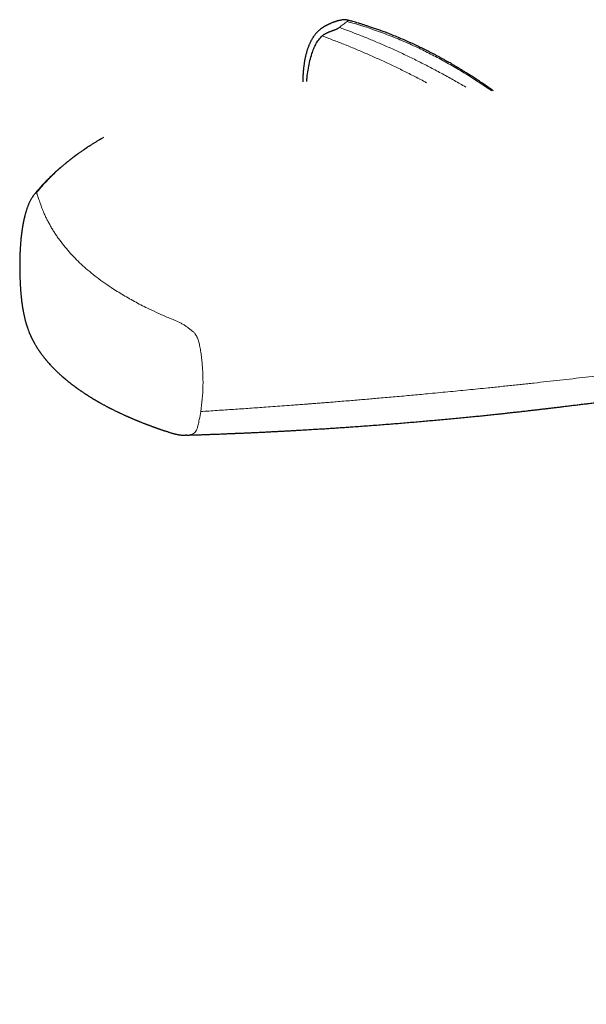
# Model space of a CAD drawing. Header units: millimetres. Extents: x 8 to 1185, y 12 to 953.
# Tile 87 of 256: x 914 to 975, y 213 to 319. Entities that reach past the tile are written whole.
import ezdxf

# ---------------------------------------------------------------- set-up
doc = ezdxf.new("R2010")
doc.units = ezdxf.units.MM

msp = doc.modelspace()

# ---------------------------------------------------------------- linework, layer by layer
at = {"color": 7, "linetype": 'Continuous', "lineweight": 30}
for p, q in [((922.79, 306.33), (922.55, 306.19)), ((931.76, 274.35), (931.61, 274.35))]:
    msp.add_line(p, q, dxfattribs=at)
for points, knots in [([(949.05, 318.94), (949.05, 318.94), (949, 318.95), (948.91, 318.97), (948.78, 318.99), (948.66, 318.99), (948.54, 318.98), (948.43, 318.96), (948.32, 318.95), (948.21, 318.92), (948.12, 318.9), (948.04, 318.88), (947.96, 318.86), (947.87, 318.84), (947.78, 318.81), (947.68, 318.77), (947.59, 318.74), (947.52, 318.72), (947.45, 318.69), (947.39, 318.67), (947.31, 318.64), (947.22, 318.6), (947.14, 318.56), (947.07, 318.53), (947.01, 318.5), (946.96, 318.48), (946.92, 318.46), (946.87, 318.43), (946.81, 318.4), (946.75, 318.37), (946.69, 318.34), (946.65, 318.32), (946.6, 318.29), (946.54, 318.26), (946.49, 318.23), (946.44, 318.2), (946.4, 318.17), (946.35, 318.14), (946.29, 318.1), (946.23, 318.06), (946.16, 318.01), (946.09, 317.96), (946.03, 317.9), (945.96, 317.85), (945.9, 317.79), (945.83, 317.73), (945.75, 317.65), (945.66, 317.56), (945.58, 317.46), (945.49, 317.35), (945.41, 317.24), (945.34, 317.14), (945.27, 317.04), (945.22, 316.95), (945.16, 316.85), (945.11, 316.76), (945.06, 316.65), (945, 316.54), (944.95, 316.43), (944.9, 316.32), (944.85, 316.2), (944.81, 316.09), (944.77, 315.98), (944.73, 315.87), (944.69, 315.76), (944.66, 315.64), (944.62, 315.53), (944.59, 315.4), (944.55, 315.26), (944.51, 315.1), (944.47, 314.94), (944.44, 314.78), (944.41, 314.62), (944.38, 314.46), (944.36, 314.31), (944.34, 314.17), (944.32, 314.01), (944.3, 313.87), (944.28, 313.72), (944.27, 313.58), (944.25, 313.41), (944.24, 313.22), (944.23, 313.03), (944.22, 312.89), (944.22, 312.78), (944.22, 312.7), (944.22, 312.64), (944.22, 312.59), (944.21, 312.53), (944.21, 312.47), (944.21, 312.39), (944.21, 312.34), (944.21, 312.32)], [0, 0, 0, 0, 0.002005, 0.016165, 0.030416, 0.043026, 0.05384, 0.065364, 0.076572, 0.086726, 0.096121, 0.10381, 0.11148, 0.119672, 0.129309, 0.140001, 0.149447, 0.156147, 0.16213, 0.168773, 0.176673, 0.186331, 0.195476, 0.203022, 0.209221, 0.213996, 0.218168, 0.223602, 0.230878, 0.238221, 0.243853, 0.248381, 0.253598, 0.260177, 0.266914, 0.272453, 0.276813, 0.281827, 0.288576, 0.296716, 0.303955, 0.31252, 0.320371, 0.328556, 0.337449, 0.347141, 0.356833, 0.372207, 0.38592, 0.400826, 0.417235, 0.430546, 0.444151, 0.457598, 0.468369, 0.482412, 0.4952, 0.509799, 0.524543, 0.538095, 0.555056, 0.568392, 0.580819, 0.594707, 0.609724, 0.623773, 0.636836, 0.650441, 0.669302, 0.688304, 0.707137, 0.72602, 0.745153, 0.763634, 0.779829, 0.795859, 0.813486, 0.831271, 0.845831, 0.861334, 0.880795, 0.902416, 0.921444, 0.941228, 0.950695, 0.958854, 0.965713, 0.971282, 0.976536, 0.983674, 0.992762, 1, 1, 1, 1]), ([(964.7, 311.33), (964.6, 311.4), (964.33, 311.59), (963.91, 311.88), (963.43, 312.21), (962.95, 312.53), (962.47, 312.84), (962.11, 313.07), (961.85, 313.23), (961.7, 313.33), (961.56, 313.42), (961.42, 313.5), (961.29, 313.58), (961.18, 313.65), (961.09, 313.7), (961.03, 313.74), (960.98, 313.77), (960.95, 313.79), (960.9, 313.82), (960.85, 313.85), (960.79, 313.88), (960.73, 313.92), (960.63, 313.98), (960.49, 314.06), (960.32, 314.16), (960.12, 314.28), (959.9, 314.41), (959.64, 314.55), (959.37, 314.7), (959.08, 314.87), (958.77, 315.03), (958.39, 315.24), (957.92, 315.48), (957.39, 315.75), (956.83, 316.02), (956.26, 316.29), (955.68, 316.56), (955.08, 316.82), (954.47, 317.08), (953.88, 317.32), (953.33, 317.54), (952.84, 317.72), (952.37, 317.89), (951.91, 318.05), (951.5, 318.19), (951.13, 318.32), (950.79, 318.42), (950.47, 318.53), (950.16, 318.62), (949.86, 318.71), (949.61, 318.78), (949.41, 318.84), (949.26, 318.88), (949.14, 318.91), (949.07, 318.93), (949.05, 318.94)], [0, 0, 0, 0, 0.020741, 0.052203, 0.083313, 0.115388, 0.146345, 0.176186, 0.185983, 0.195655, 0.2052, 0.214547, 0.222831, 0.229797, 0.235445, 0.239306, 0.242158, 0.244295, 0.246943, 0.25024, 0.254176, 0.258471, 0.262988, 0.273167, 0.284317, 0.296437, 0.311387, 0.327591, 0.345048, 0.36376, 0.383622, 0.404061, 0.437167, 0.471482, 0.507007, 0.542694, 0.579509, 0.617442, 0.656496, 0.696677, 0.728795, 0.759961, 0.789954, 0.818773, 0.846419, 0.868561, 0.889888, 0.910399, 0.930094, 0.948973, 0.966914, 0.977598, 0.987192, 0.995696, 1, 1, 1, 1]), ([(946.29, 317.24), (946.32, 317.27), (946.38, 317.32), (946.47, 317.39), (946.56, 317.44), (946.65, 317.49), (946.74, 317.54), (946.83, 317.58), (946.92, 317.62), (947.02, 317.67), (947.12, 317.71), (947.24, 317.75), (947.35, 317.8), (947.47, 317.84), (947.57, 317.88), (947.69, 317.93), (947.79, 317.97), (947.88, 318), (947.95, 318.04), (948.03, 318.1), (948.08, 318.13), (948.11, 318.16)], [0, 0, 0, 0, 0.0710922, 0.1358708, 0.1937233, 0.2441149, 0.2919272, 0.3396182, 0.3877041, 0.4359285, 0.4842404, 0.5428204, 0.5982951, 0.6506772, 0.6998972, 0.7459699, 0.8139141, 0.8411228, 0.8645935, 0.9214354, 1, 1, 1, 1]), ([(944.64, 312.35), (944.64, 312.41), (944.65, 312.61), (944.7, 313.09), (944.81, 313.78), (944.97, 314.58), (945.16, 315.28), (945.38, 315.88), (945.62, 316.38), (945.9, 316.86), (946.16, 317.11), (946.29, 317.24)], [0, 0, 0, 0, 0.029079, 0.112993, 0.272138, 0.42512, 0.572507, 0.68002, 0.78582, 0.891359, 1, 1, 1, 1]), ([(922.34, 306.07), (922.31, 306.05), (922.23, 306), (922.1, 305.93), (921.97, 305.85), (921.84, 305.76), (921.71, 305.68), (921.58, 305.6), (921.45, 305.52), (921.34, 305.44), (921.23, 305.38), (921.14, 305.32), (921.06, 305.27), (921, 305.22), (920.95, 305.19), (920.91, 305.16), (920.88, 305.14), (920.84, 305.12), (920.8, 305.09), (920.73, 305.04), (920.64, 304.98), (920.53, 304.91), (920.43, 304.83), (920.32, 304.76), (920.21, 304.68), (920.1, 304.6), (919.99, 304.52), (919.89, 304.45), (919.79, 304.38), (919.71, 304.31), (919.64, 304.26), (919.59, 304.22), (919.55, 304.2), (919.52, 304.18), (919.5, 304.16), (919.46, 304.13), (919.42, 304.1), (919.36, 304.05), (919.29, 304), (919.22, 303.94), (919.12, 303.86), (919, 303.77), (918.87, 303.67), (918.77, 303.58), (918.68, 303.51), (918.59, 303.44), (918.51, 303.37), (918.43, 303.3), (918.34, 303.23), (918.25, 303.15), (918.16, 303.07), (918.05, 302.98), (917.94, 302.88), (917.82, 302.78), (917.69, 302.66), (917.58, 302.56), (917.49, 302.47), (917.42, 302.41), (917.36, 302.35), (917.31, 302.3), (917.27, 302.26), (917.24, 302.23), (917.21, 302.21), (917.2, 302.19), (917.18, 302.18), (917.16, 302.16), (917.12, 302.13), (917.08, 302.08), (917.02, 302.03), (916.95, 301.96), (916.87, 301.87), (916.77, 301.78), (916.67, 301.68), (916.57, 301.57), (916.48, 301.47), (916.4, 301.39), (916.33, 301.31), (916.26, 301.24), (916.19, 301.16), (916.13, 301.1), (916.08, 301.05), (916.04, 301), (916.01, 300.97), (915.98, 300.94), (915.95, 300.9), (915.91, 300.85), (915.86, 300.8), (915.82, 300.75), (915.73, 300.65), (915.64, 300.55), (915.57, 300.46), (915.55, 300.43)], [0, 0, 0, 0, 0.0121368, 0.0281584, 0.0461408, 0.0616508, 0.0783815, 0.0961711, 0.112966, 0.1281463, 0.1417097, 0.1536553, 0.1639826, 0.1726922, 0.1797846, 0.1842231, 0.187838, 0.1923486, 0.1981938, 0.2053731, 0.2195141, 0.2340729, 0.2484717, 0.2627107, 0.2770096, 0.2920126, 0.3077615, 0.320396, 0.3334723, 0.3461811, 0.3567503, 0.3622669, 0.3669139, 0.3706915, 0.3739158, 0.3781466, 0.3845448, 0.3925648, 0.4022065, 0.4134094, 0.4246926, 0.4452355, 0.4636312, 0.4782411, 0.4911412, 0.5029598, 0.5141815, 0.5267627, 0.5387904, 0.5520073, 0.5666796, 0.5822546, 0.5984978, 0.6175012, 0.6375316, 0.6586395, 0.6689627, 0.6795237, 0.6896217, 0.6981237, 0.7050142, 0.7095257, 0.7129189, 0.7154309, 0.718349, 0.7218664, 0.7259829, 0.7336615, 0.7428179, 0.7534513, 0.7685814, 0.7846915, 0.8013276, 0.818492, 0.8361867, 0.8480596, 0.8601592, 0.8724851, 0.8846542, 0.8952134, 0.9040218, 0.9100681, 0.9148794, 0.9198888, 0.9268585, 0.9337129, 0.9417793, 0.9503369, 0.9587265, 0.9873199, 1, 1, 1, 1]), ([(922.55, 306.19), (922.52, 306.17), (922.45, 306.14), (922.39, 306.1), (922.35, 306.08), (922.35, 306.07)], [0, 0, 0, 0, 0.439255, 0.962351, 1, 1, 1, 1]), ([(915.55, 300.43), (915.54, 300.43), (915.52, 300.4), (915.48, 300.35), (915.42, 300.27), (915.35, 300.19), (915.3, 300.12), (915.25, 300.06), (915.22, 300.02), (915.19, 299.98), (915.16, 299.93), (915.13, 299.88), (915.08, 299.82), (915.03, 299.74), (914.98, 299.63), (914.92, 299.52), (914.85, 299.39), (914.79, 299.25), (914.73, 299.11), (914.68, 298.98), (914.64, 298.86), (914.59, 298.74), (914.56, 298.63), (914.52, 298.52), (914.49, 298.4), (914.45, 298.28), (914.42, 298.16), (914.38, 298.04), (914.36, 297.93), (914.33, 297.83), (914.31, 297.75), (914.3, 297.68), (914.28, 297.61), (914.26, 297.54), (914.24, 297.45), (914.23, 297.37), (914.21, 297.29), (914.2, 297.22), (914.18, 297.15), (914.16, 297.06), (914.15, 296.97), (914.13, 296.88), (914.12, 296.81), (914.11, 296.76), (914.1, 296.7), (914.09, 296.64), (914.08, 296.57), (914.07, 296.5), (914.06, 296.44), (914.05, 296.39), (914.04, 296.33), (914.03, 296.27), (914.02, 296.18), (914.01, 296.09), (914, 296), (913.99, 295.93), (913.98, 295.84), (913.97, 295.76), (913.96, 295.67), (913.95, 295.59), (913.94, 295.5), (913.93, 295.41), (913.92, 295.33), (913.92, 295.26), (913.91, 295.17), (913.9, 295.05), (913.89, 294.94), (913.88, 294.83), (913.87, 294.72), (913.87, 294.6), (913.86, 294.49), (913.85, 294.39), (913.85, 294.3), (913.84, 294.2), (913.84, 294.11), (913.83, 294.01), (913.83, 293.91), (913.83, 293.81), (913.82, 293.71), (913.82, 293.62), (913.82, 293.54), (913.81, 293.46), (913.81, 293.38), (913.81, 293.29), (913.81, 293.2), (913.81, 293.11), (913.81, 293.02), (913.8, 292.94), (913.8, 292.85), (913.8, 292.75), (913.8, 292.64), (913.8, 292.53), (913.8, 292.4), (913.8, 292.28), (913.8, 292.15), (913.81, 292.01), (913.81, 291.86), (913.81, 291.72), (913.81, 291.6), (913.82, 291.48), (913.82, 291.36), (913.82, 291.24), (913.83, 291.1), (913.84, 290.94), (913.84, 290.77), (913.85, 290.59), (913.86, 290.44), (913.87, 290.29), (913.88, 290.15), (913.89, 289.99), (913.9, 289.83), (913.91, 289.7), (913.92, 289.59), (913.93, 289.49), (913.94, 289.4), (913.95, 289.31), (913.96, 289.22), (913.97, 289.14), (913.97, 289.07), (913.98, 289.02), (913.99, 288.95), (913.99, 288.89), (914, 288.82), (914.01, 288.77), (914.01, 288.71), (914.02, 288.64), (914.03, 288.57), (914.04, 288.51), (914.05, 288.44), (914.06, 288.35), (914.07, 288.26), (914.09, 288.18), (914.1, 288.11), (914.11, 288.03), (914.12, 287.96), (914.13, 287.89), (914.15, 287.82), (914.16, 287.74), (914.18, 287.62), (914.21, 287.46), (914.25, 287.3), (914.28, 287.13), (914.32, 286.96), (914.36, 286.8), (914.4, 286.65), (914.44, 286.52), (914.46, 286.42), (914.49, 286.34), (914.51, 286.26), (914.53, 286.2), (914.55, 286.14), (914.57, 286.08), (914.59, 286.03), (914.61, 285.97), (914.62, 285.92), (914.65, 285.85), (914.68, 285.76), (914.72, 285.64), (914.77, 285.52), (914.81, 285.41), (914.85, 285.31), (914.88, 285.24), (914.92, 285.16), (914.95, 285.09), (914.98, 285.02), (915.01, 284.95), (915.04, 284.88), (915.07, 284.83), (915.1, 284.77), (915.13, 284.7), (915.17, 284.63), (915.2, 284.55), (915.24, 284.48), (915.27, 284.43), (915.3, 284.37), (915.33, 284.32), (915.36, 284.25), (915.41, 284.17), (915.46, 284.08), (915.52, 283.98), (915.57, 283.9), (915.62, 283.82), (915.66, 283.75), (915.72, 283.66), (915.78, 283.57), (915.83, 283.49), (915.89, 283.41), (915.94, 283.33), (915.99, 283.25), (916.04, 283.19), (916.08, 283.13), (916.12, 283.07), (916.18, 283), (916.24, 282.91), (916.31, 282.83), (916.38, 282.74), (916.44, 282.66), (916.5, 282.58), (916.56, 282.51), (916.61, 282.45), (916.65, 282.4), (916.7, 282.34), (916.74, 282.3), (916.78, 282.24), (916.83, 282.19), (916.92, 282.09), (917.03, 281.97), (917.15, 281.83), (917.26, 281.71), (917.38, 281.6), (917.5, 281.47), (917.61, 281.36), (917.71, 281.26), (917.78, 281.19), (917.85, 281.13), (917.9, 281.08), (917.96, 281.02), (918.04, 280.95), (918.12, 280.87), (918.22, 280.79), (918.32, 280.7), (918.41, 280.62), (918.48, 280.56), (918.53, 280.51), (918.59, 280.47), (918.64, 280.42), (918.71, 280.36), (918.79, 280.29), (918.9, 280.2), (919.04, 280.09), (919.22, 279.95), (919.39, 279.81), (919.52, 279.71), (919.6, 279.65), (919.67, 279.61), (919.72, 279.57), (919.76, 279.54), (919.79, 279.52), (919.82, 279.49), (919.86, 279.46), (919.92, 279.42), (919.98, 279.38), (920.05, 279.33), (920.12, 279.27), (920.21, 279.21), (920.3, 279.15), (920.39, 279.09), (920.49, 279.02), (920.59, 278.96), (920.67, 278.9), (920.74, 278.85), (920.79, 278.82), (920.83, 278.79), (920.88, 278.76), (920.93, 278.73), (921, 278.68), (921.07, 278.64), (921.16, 278.58), (921.24, 278.53), (921.34, 278.47), (921.43, 278.41), (921.51, 278.36), (921.59, 278.32), (921.64, 278.28), (921.7, 278.25), (921.75, 278.22), (921.8, 278.19), (921.87, 278.15), (921.94, 278.1), (922.01, 278.06), (922.08, 278.02), (922.14, 277.99), (922.2, 277.95), (922.26, 277.92), (922.32, 277.89), (922.37, 277.86), (922.42, 277.83), (922.49, 277.79), (922.58, 277.74), (922.68, 277.68), (922.8, 277.62), (922.91, 277.56), (923.02, 277.5), (923.12, 277.44), (923.22, 277.39), (923.31, 277.35), (923.38, 277.31), (923.45, 277.27), (923.52, 277.24), (923.61, 277.19), (923.7, 277.15), (923.81, 277.09), (923.93, 277.03), (924.06, 276.97), (924.18, 276.91), (924.28, 276.86), (924.37, 276.82), (924.45, 276.78), (924.52, 276.75), (924.61, 276.71), (924.72, 276.65), (924.85, 276.59), (924.98, 276.53), (925.09, 276.48), (925.19, 276.44), (925.28, 276.4), (925.35, 276.37), (925.41, 276.34), (925.47, 276.32), (925.51, 276.29), (925.56, 276.27), (925.63, 276.25), (925.71, 276.21), (925.8, 276.17), (925.9, 276.13), (926, 276.08), (926.1, 276.04), (926.19, 276), (926.27, 275.97), (926.34, 275.94), (926.4, 275.92), (926.45, 275.9), (926.5, 275.88), (926.55, 275.86), (926.61, 275.83), (926.68, 275.8), (926.79, 275.76), (926.92, 275.71), (927.06, 275.65), (927.2, 275.6), (927.31, 275.56), (927.4, 275.52), (927.47, 275.49), (927.52, 275.47), (927.57, 275.45), (927.62, 275.44), (927.67, 275.42), (927.73, 275.4), (927.81, 275.37), (927.9, 275.33), (928, 275.29), (928.09, 275.26), (928.17, 275.23), (928.24, 275.21), (928.31, 275.18), (928.37, 275.16), (928.43, 275.14), (928.5, 275.11), (928.58, 275.09), (928.67, 275.05), (928.77, 275.02), (928.88, 274.98), (928.97, 274.95), (929.06, 274.92), (929.14, 274.89), (929.23, 274.86), (929.32, 274.83), (929.43, 274.8), (929.54, 274.76), (929.67, 274.72), (929.8, 274.67), (929.94, 274.63), (930.07, 274.59), (930.19, 274.55), (930.29, 274.53), (930.37, 274.51), (930.43, 274.49), (930.49, 274.47), (930.57, 274.46), (930.66, 274.43), (930.76, 274.41), (930.87, 274.39), (931, 274.37), (931.15, 274.36), (931.31, 274.35), (931.47, 274.34), (931.57, 274.34), (931.61, 274.34)], [0, 0, 0, 0, 0.000912, 0.004098, 0.007736, 0.01171, 0.015776, 0.018032, 0.019857, 0.021678, 0.023699, 0.025894, 0.028213, 0.032611, 0.036243, 0.040616, 0.0457, 0.050661, 0.055197, 0.059434, 0.063459, 0.066923, 0.070276, 0.073544, 0.076882, 0.080556, 0.083855, 0.087246, 0.090462, 0.093203, 0.095545, 0.097111, 0.098908, 0.100986, 0.103347, 0.105656, 0.107553, 0.109507, 0.111372, 0.113471, 0.116093, 0.118406, 0.120171, 0.121546, 0.122912, 0.124552, 0.126259, 0.128114, 0.12968, 0.130988, 0.132166, 0.133754, 0.136027, 0.138643, 0.140559, 0.142304, 0.144244, 0.146718, 0.148852, 0.150475, 0.152775, 0.155318, 0.156957, 0.158618, 0.160611, 0.16373, 0.166846, 0.16882, 0.171836, 0.174982, 0.177299, 0.179766, 0.182192, 0.184084, 0.18649, 0.189139, 0.191383, 0.193627, 0.196176, 0.198435, 0.200218, 0.202066, 0.204072, 0.206325, 0.208384, 0.210702, 0.21309, 0.214969, 0.216986, 0.219374, 0.222177, 0.225179, 0.228124, 0.23121, 0.234317, 0.238093, 0.241792, 0.245229, 0.2485, 0.251461, 0.25433, 0.257384, 0.260926, 0.264748, 0.269673, 0.274173, 0.27813, 0.281706, 0.285276, 0.289322, 0.293918, 0.297006, 0.299827, 0.302277, 0.304227, 0.306715, 0.309227, 0.311594, 0.312782, 0.314136, 0.315754, 0.317624, 0.319272, 0.320448, 0.321784, 0.323594, 0.325499, 0.326943, 0.32864, 0.330911, 0.333179, 0.335198, 0.336938, 0.338678, 0.340666, 0.342477, 0.3441, 0.345542, 0.34865, 0.352733, 0.356964, 0.360992, 0.365282, 0.369333, 0.373185, 0.376955, 0.378925, 0.381284, 0.383384, 0.385074, 0.386608, 0.388027, 0.389837, 0.391559, 0.392929, 0.394168, 0.397442, 0.401162, 0.404571, 0.40862, 0.411135, 0.41363, 0.416179, 0.418357, 0.420638, 0.4232, 0.425432, 0.427223, 0.429272, 0.431653, 0.434253, 0.437039, 0.439546, 0.441504, 0.44333, 0.445432, 0.447772, 0.450268, 0.454407, 0.458182, 0.461497, 0.464243, 0.467075, 0.470553, 0.474435, 0.477617, 0.480917, 0.484286, 0.487329, 0.489957, 0.492172, 0.494419, 0.497636, 0.501379, 0.50519, 0.508875, 0.512435, 0.51584, 0.519067, 0.521478, 0.523791, 0.526013, 0.528144, 0.530235, 0.532745, 0.535777, 0.543504, 0.54919, 0.554026, 0.559505, 0.565207, 0.571481, 0.57519, 0.578493, 0.581282, 0.583655, 0.586305, 0.589372, 0.593401, 0.597525, 0.601721, 0.605862, 0.608664, 0.610945, 0.612819, 0.614948, 0.617438, 0.621247, 0.625565, 0.63006, 0.638209, 0.64682, 0.650211, 0.65316, 0.655636, 0.657639, 0.659028, 0.66005, 0.661188, 0.662712, 0.664622, 0.666918, 0.669531, 0.672237, 0.675422, 0.678705, 0.682087, 0.685566, 0.689059, 0.692066, 0.694506, 0.696027, 0.697266, 0.698816, 0.700812, 0.703246, 0.705817, 0.708365, 0.711575, 0.714747, 0.717876, 0.720702, 0.72308, 0.725011, 0.726611, 0.728063, 0.729924, 0.732193, 0.734629, 0.736909, 0.739033, 0.741, 0.742809, 0.744932, 0.746691, 0.748125, 0.749822, 0.751988, 0.75462, 0.758272, 0.761897, 0.765315, 0.768525, 0.771946, 0.774825, 0.77722, 0.779772, 0.781513, 0.783592, 0.786124, 0.789108, 0.792082, 0.795855, 0.799442, 0.802941, 0.806266, 0.809068, 0.811316, 0.812898, 0.81525, 0.818675, 0.822655, 0.826284, 0.829544, 0.832437, 0.834766, 0.836805, 0.838564, 0.840042, 0.84124, 0.842546, 0.844262, 0.846438, 0.849073, 0.85205, 0.854899, 0.857572, 0.86007, 0.862391, 0.864092, 0.865684, 0.867168, 0.868544, 0.869811, 0.871241, 0.873132, 0.875487, 0.87981, 0.883757, 0.887256, 0.890306, 0.892935, 0.894483, 0.895898, 0.897181, 0.898331, 0.899457, 0.901041, 0.903215, 0.905898, 0.908507, 0.910851, 0.912927, 0.914736, 0.91661, 0.918267, 0.919712, 0.921327, 0.923389, 0.925872, 0.928705, 0.931401, 0.93387, 0.936109, 0.938119, 0.940411, 0.942851, 0.945445, 0.948357, 0.951649, 0.954976, 0.958671, 0.962123, 0.965256, 0.967913, 0.969531, 0.970904, 0.97246, 0.974418, 0.976778, 0.979368, 0.9821, 0.984977, 0.98881, 0.992866, 0.996777, 1, 1, 1, 1]), ([(931.76, 274.35), (931.77, 274.35), (931.87, 274.35), (932.08, 274.36), (932.42, 274.37), (932.8, 274.38), (933.19, 274.39), (933.6, 274.41), (934.01, 274.42), (934.43, 274.44), (934.8, 274.45), (935.13, 274.46), (935.38, 274.47), (935.63, 274.48), (935.85, 274.49), (936.05, 274.5), (936.23, 274.51), (936.39, 274.51), (936.52, 274.52), (936.64, 274.52), (936.72, 274.53), (936.79, 274.53), (936.85, 274.53), (936.92, 274.54), (937, 274.54), (937.1, 274.54), (937.22, 274.55), (937.37, 274.56), (937.55, 274.56), (937.74, 274.57), (938.03, 274.58), (938.4, 274.6), (938.84, 274.62), (939.29, 274.64), (939.73, 274.66), (940.16, 274.68), (940.58, 274.7), (940.98, 274.73), (941.39, 274.75), (941.8, 274.77), (942.22, 274.79), (942.66, 274.81), (943.11, 274.84), (943.49, 274.86), (943.8, 274.88), (944.06, 274.89), (944.35, 274.91), (944.66, 274.93), (944.99, 274.95), (945.33, 274.97), (945.67, 274.99), (946.08, 275.01), (946.58, 275.04), (947.16, 275.08), (947.76, 275.12), (948.37, 275.16), (949, 275.2), (949.67, 275.25), (950.4, 275.3), (951.17, 275.36), (951.97, 275.42), (952.75, 275.48), (953.51, 275.54), (954.26, 275.6), (955.02, 275.66), (955.79, 275.72), (956.54, 275.79), (957.28, 275.85), (958.01, 275.92), (958.75, 275.98), (959.51, 276.05), (960.28, 276.12), (961.03, 276.2), (961.75, 276.27), (962.46, 276.34), (963.14, 276.4), (963.79, 276.47), (964.43, 276.54), (965.01, 276.6), (965.53, 276.65), (965.99, 276.7), (966.42, 276.75), (966.83, 276.8), (967.27, 276.84), (967.73, 276.9), (968.22, 276.95), (968.66, 277), (969.07, 277.05), (969.44, 277.09), (969.81, 277.14), (970.18, 277.18), (970.56, 277.22), (970.95, 277.27), (971.37, 277.32), (971.8, 277.37), (972.26, 277.43), (972.74, 277.49), (973.25, 277.55), (973.76, 277.61), (974.3, 277.68), (974.75, 277.73), (975.12, 277.78), (975.38, 277.81), (975.62, 277.84), (975.85, 277.86), (976.06, 277.89), (976.23, 277.91), (976.38, 277.93), (976.51, 277.94), (976.62, 277.96), (976.73, 277.97), (976.82, 277.98), (976.89, 277.99), (976.94, 277.99), (976.97, 278), (977, 278), (977.04, 278), (977.1, 278.01), (977.18, 278.02), (977.29, 278.03), (977.42, 278.05), (977.56, 278.06), (977.72, 278.08), (977.89, 278.1), (978.08, 278.12), (978.28, 278.14), (978.61, 278.18), (979.05, 278.23), (979.6, 278.29), (980.13, 278.34), (980.64, 278.39), (981.13, 278.44), (981.6, 278.49), (982.05, 278.53), (982.48, 278.57), (982.81, 278.6), (983.05, 278.62), (983.21, 278.63), (983.36, 278.64), (983.51, 278.66), (983.66, 278.67), (983.8, 278.68), (983.92, 278.69), (984.02, 278.7), (984.1, 278.71), (984.17, 278.71), (984.25, 278.72), (984.35, 278.73), (984.46, 278.74), (984.59, 278.75), (984.73, 278.76), (984.87, 278.77), (985.01, 278.78), (985.15, 278.79), (985.3, 278.8), (985.52, 278.82), (985.84, 278.84), (986.28, 278.88), (986.75, 278.91), (987.14, 278.94), (987.41, 278.96), (987.57, 278.97), (987.71, 278.98), (987.85, 278.99), (987.96, 278.99), (988.05, 279), (988.13, 279.01), (988.19, 279.01), (988.25, 279.01), (988.32, 279.02), (988.41, 279.02), (988.52, 279.03), (988.64, 279.04), (988.77, 279.05), (988.93, 279.06), (989.1, 279.07), (989.28, 279.08), (989.47, 279.09), (989.65, 279.1), (989.83, 279.12), (990.01, 279.13), (990.32, 279.15), (990.75, 279.17), (991.19, 279.2), (991.52, 279.22), (991.74, 279.23), (991.94, 279.24), (992.13, 279.25), (992.3, 279.26), (992.44, 279.27), (992.56, 279.28), (992.65, 279.28), (992.73, 279.29), (992.79, 279.29), (992.86, 279.3), (992.95, 279.3), (993.05, 279.31), (993.16, 279.31), (993.35, 279.32), (993.62, 279.34), (993.94, 279.36), (994.28, 279.38), (994.62, 279.4), (994.97, 279.42), (995.52, 279.45), (996.27, 279.49), (996.97, 279.53), (997.43, 279.56), (997.64, 279.57), (997.86, 279.58), (998.05, 279.6), (998.24, 279.61), (998.4, 279.62), (998.53, 279.62), (998.65, 279.63), (998.74, 279.64), (998.81, 279.64), (998.87, 279.64), (998.93, 279.65), (999, 279.65), (999.09, 279.66), (999.18, 279.66), (999.3, 279.67), (999.43, 279.68), (999.58, 279.69), (999.75, 279.7), (999.92, 279.71), (1000.48, 279.74), (1001.42, 279.8), (1002.74, 279.89), (1004.07, 279.99), (1005.01, 280.06), (1005.58, 280.1), (1005.76, 280.12), (1005.94, 280.13), (1006.1, 280.14), (1006.24, 280.15), (1006.36, 280.16), (1006.48, 280.17), (1006.57, 280.18), (1006.66, 280.19), (1006.73, 280.19), (1006.81, 280.2), (1006.9, 280.21), (1007.01, 280.22), (1007.14, 280.23), (1007.29, 280.24), (1007.46, 280.25), (1007.72, 280.28), (1008.04, 280.3), (1008.42, 280.34), (1008.78, 280.37), (1009.13, 280.4), (1009.47, 280.43), (1009.8, 280.46), (1010.12, 280.49), (1010.44, 280.52), (1010.77, 280.56), (1011.13, 280.59), (1011.52, 280.63), (1011.93, 280.67), (1012.36, 280.72), (1012.81, 280.77), (1013.28, 280.82), (1013.79, 280.88), (1014.22, 280.92), (1014.56, 280.96), (1014.81, 280.99), (1015.05, 281.02), (1015.28, 281.05), (1015.51, 281.08), (1015.73, 281.1), (1015.94, 281.13), (1016.14, 281.15), (1016.32, 281.18), (1016.49, 281.2), (1016.65, 281.22), (1016.79, 281.24), (1016.92, 281.25), (1017.02, 281.27), (1017.11, 281.28), (1017.18, 281.29), (1017.26, 281.3), (1017.35, 281.31), (1017.48, 281.33), (1017.63, 281.34), (1017.8, 281.37), (1017.99, 281.39), (1018.21, 281.42), (1018.45, 281.45), (1018.71, 281.49), (1019, 281.53), (1019.3, 281.57), (1019.63, 281.62), (1019.98, 281.67), (1020.35, 281.72), (1020.74, 281.78), (1021.15, 281.84), (1021.57, 281.9), (1022.02, 281.97), (1022.5, 282.04), (1023.02, 282.12), (1023.57, 282.21), (1024.15, 282.3), (1024.74, 282.4), (1025.2, 282.48), (1025.51, 282.53), (1025.67, 282.56), (1025.83, 282.58), (1025.99, 282.61), (1026.14, 282.64), (1026.29, 282.66), (1026.43, 282.69), (1026.54, 282.71), (1026.65, 282.72), (1026.73, 282.74), (1026.8, 282.75), (1026.85, 282.76), (1026.89, 282.77), (1026.95, 282.78), (1027.04, 282.79), (1027.16, 282.81), (1027.3, 282.84), (1027.46, 282.86), (1027.63, 282.89), (1027.94, 282.95), (1028.39, 283.03), (1028.97, 283.13), (1029.43, 283.22), (1029.8, 283.28), (1030.07, 283.33), (1030.36, 283.38), (1030.67, 283.44), (1031, 283.5), (1031.35, 283.57), (1031.65, 283.62), (1031.89, 283.67), (1032.06, 283.7), (1032.23, 283.73), (1032.41, 283.77), (1032.59, 283.8), (1032.76, 283.83), (1032.92, 283.86), (1033.07, 283.89), (1033.2, 283.91), (1033.32, 283.94), (1033.42, 283.95), (1033.5, 283.97), (1033.57, 283.98), (1033.62, 283.99), (1033.68, 284), (1033.74, 284.01), (1033.82, 284.03), (1033.91, 284.05), (1034.18, 284.1), (1034.47, 284.15), (1034.8, 284.21), (1034.98, 284.25), (1035.17, 284.28), (1035.35, 284.32), (1035.55, 284.35), (1035.75, 284.39), (1035.97, 284.43), (1036.2, 284.48), (1036.45, 284.52), (1036.72, 284.57), (1037.01, 284.63), (1037.26, 284.67), (1037.47, 284.71), (1037.64, 284.74), (1037.8, 284.77), (1037.94, 284.8), (1038.05, 284.82), (1038.14, 284.84), (1038.21, 284.85), (1038.27, 284.86), (1038.32, 284.87), (1038.37, 284.88), (1038.44, 284.89), (1038.52, 284.91), (1038.63, 284.92), (1038.75, 284.95), (1038.88, 284.97), (1039.04, 285), (1039.22, 285.03), (1039.42, 285.07), (1039.61, 285.1), (1039.79, 285.13), (1039.97, 285.16), (1040.15, 285.2), (1040.36, 285.23), (1040.55, 285.27), (1040.74, 285.3), (1040.91, 285.33), (1041.1, 285.36), (1041.28, 285.39), (1041.46, 285.42), (1041.62, 285.45), (1041.75, 285.47), (1041.87, 285.49), (1041.97, 285.51), (1042.04, 285.52), (1042.1, 285.53), (1042.16, 285.54), (1042.23, 285.55), (1042.33, 285.57), (1042.44, 285.59), (1042.57, 285.61), (1042.71, 285.63), (1042.84, 285.65), (1042.97, 285.67), (1043.1, 285.69), (1043.3, 285.72), (1043.56, 285.76), (1043.84, 285.81), (1044.06, 285.84), (1044.22, 285.87), (1044.37, 285.89), (1044.51, 285.91), (1044.62, 285.92), (1044.71, 285.94), (1044.77, 285.95), (1044.81, 285.95), (1044.85, 285.96), (1044.89, 285.96), (1044.95, 285.97), (1045.02, 285.98), (1045.11, 286), (1045.21, 286.01), (1045.31, 286.02), (1045.42, 286.04), (1045.54, 286.06), (1045.67, 286.07), (1045.82, 286.09), (1045.96, 286.11), (1046.1, 286.13), (1046.23, 286.15), (1046.34, 286.16), (1046.43, 286.18), (1046.5, 286.18), (1046.56, 286.19), (1046.62, 286.2), (1046.67, 286.21), (1046.74, 286.22), (1046.83, 286.23), (1046.95, 286.24), (1047.07, 286.26), (1047.23, 286.28), (1047.39, 286.3), (1047.57, 286.32), (1047.73, 286.34), (1047.89, 286.36), (1048.02, 286.37), (1048.12, 286.38), (1048.2, 286.39), (1048.27, 286.4), (1048.34, 286.41), (1048.41, 286.41), (1048.48, 286.42), (1048.58, 286.43), (1048.7, 286.45), (1048.82, 286.46), (1048.95, 286.47), (1049.08, 286.49), (1049.22, 286.5), (1049.34, 286.51), (1049.46, 286.52), (1049.56, 286.53), (1049.65, 286.54), (1049.74, 286.55), (1049.83, 286.56), (1049.93, 286.57), (1050.05, 286.58), (1050.18, 286.59), (1050.32, 286.6), (1050.46, 286.62), (1050.59, 286.63), (1050.71, 286.64), (1050.82, 286.65), (1050.93, 286.66), (1051.04, 286.66), (1051.16, 286.67), (1051.3, 286.68), (1051.46, 286.7), (1051.62, 286.71), (1051.76, 286.72), (1051.87, 286.73), (1051.95, 286.73), (1052.03, 286.74), (1052.1, 286.74), (1052.17, 286.74), (1052.22, 286.75), (1052.26, 286.75), (1052.31, 286.75), (1052.36, 286.76), (1052.42, 286.76), (1052.47, 286.76), (1052.52, 286.77), (1052.56, 286.77), (1052.61, 286.77), (1052.66, 286.77), (1052.72, 286.78), (1052.77, 286.78), (1052.82, 286.78), (1052.86, 286.78), (1052.89, 286.79), (1052.93, 286.79), (1052.97, 286.79), (1053.01, 286.79), (1053.06, 286.79), (1053.11, 286.8), (1053.15, 286.8), (1053.19, 286.8), (1053.24, 286.8), (1053.29, 286.8), (1053.34, 286.81), (1053.39, 286.81), (1053.43, 286.81), (1053.47, 286.81), (1053.51, 286.81), (1053.56, 286.82), (1053.61, 286.82), (1053.66, 286.82), (1053.69, 286.82), (1053.72, 286.82), (1053.72, 286.82), (1053.72, 286.82), (1053.72, 286.82)], [0, 0, 0, 0, 0.000179, 0.001986, 0.004572, 0.007266, 0.010035, 0.012879, 0.015786, 0.018758, 0.021803, 0.023715, 0.025572, 0.027285, 0.028854, 0.030278, 0.031536, 0.032655, 0.033635, 0.03447, 0.035038, 0.035459, 0.035873, 0.03637, 0.036949, 0.03761, 0.038354, 0.039511, 0.040825, 0.042243, 0.043649, 0.046931, 0.050126, 0.053226, 0.056429, 0.05952, 0.062509, 0.065394, 0.068252, 0.071196, 0.074233, 0.07741, 0.080673, 0.083905, 0.085583, 0.087435, 0.089514, 0.091783, 0.094184, 0.096652, 0.099123, 0.10157, 0.105717, 0.109935, 0.11428, 0.118737, 0.123287, 0.12792, 0.133483, 0.139169, 0.145001, 0.150961, 0.156368, 0.161871, 0.167493, 0.173192, 0.178794, 0.184287, 0.189681, 0.194965, 0.200848, 0.206591, 0.212197, 0.217657, 0.222965, 0.228032, 0.232969, 0.237797, 0.242499, 0.246113, 0.249554, 0.252825, 0.255956, 0.258971, 0.262782, 0.266472, 0.270044, 0.272988, 0.275836, 0.278585, 0.281384, 0.284308, 0.287358, 0.290534, 0.293838, 0.297439, 0.301184, 0.305071, 0.309098, 0.313264, 0.317568, 0.319757, 0.321811, 0.323724, 0.325497, 0.327131, 0.328624, 0.329699, 0.330687, 0.331589, 0.332403, 0.33313, 0.333754, 0.334068, 0.33429, 0.334503, 0.334817, 0.335235, 0.335936, 0.336814, 0.337867, 0.338957, 0.340186, 0.341554, 0.343062, 0.344708, 0.346408, 0.350939, 0.355326, 0.35958, 0.363709, 0.367708, 0.371497, 0.375139, 0.378626, 0.381955, 0.383267, 0.384554, 0.385817, 0.387057, 0.388272, 0.389426, 0.390434, 0.391224, 0.391889, 0.392432, 0.393058, 0.393869, 0.394865, 0.395866, 0.396998, 0.398167, 0.399341, 0.400521, 0.401705, 0.402895, 0.406194, 0.409528, 0.413754, 0.417927, 0.419229, 0.420525, 0.4218, 0.422925, 0.423875, 0.424649, 0.425248, 0.425681, 0.426168, 0.426788, 0.427529, 0.4284, 0.429401, 0.430531, 0.431833, 0.433272, 0.434816, 0.43636, 0.437897, 0.439426, 0.440946, 0.442457, 0.447149, 0.451767, 0.453597, 0.45542, 0.457192, 0.458781, 0.46018, 0.461366, 0.462364, 0.463175, 0.463798, 0.464246, 0.464822, 0.465541, 0.4664, 0.467401, 0.468487, 0.471181, 0.474058, 0.476777, 0.479635, 0.482635, 0.485716, 0.493637, 0.501698, 0.503519, 0.505342, 0.507166, 0.508886, 0.51043, 0.511798, 0.512992, 0.513895, 0.514664, 0.515302, 0.515807, 0.516269, 0.516851, 0.517555, 0.518381, 0.519377, 0.520507, 0.521772, 0.52317, 0.52469, 0.526232, 0.537465, 0.548704, 0.560015, 0.571397, 0.572995, 0.574587, 0.576084, 0.577439, 0.578655, 0.579731, 0.580668, 0.581538, 0.582241, 0.582785, 0.583399, 0.584183, 0.585137, 0.58626, 0.587555, 0.589021, 0.59066, 0.594041, 0.597351, 0.60039, 0.603357, 0.606251, 0.609071, 0.611817, 0.614502, 0.617268, 0.620454, 0.62379, 0.627277, 0.630914, 0.634697, 0.638865, 0.643193, 0.647682, 0.649855, 0.652031, 0.654104, 0.656068, 0.657922, 0.659894, 0.661724, 0.663412, 0.664956, 0.666358, 0.667816, 0.669078, 0.670144, 0.671019, 0.671754, 0.672308, 0.67286, 0.673762, 0.674849, 0.676121, 0.677579, 0.679257, 0.681127, 0.683189, 0.685442, 0.687885, 0.690517, 0.69334, 0.696353, 0.699532, 0.702875, 0.706382, 0.710055, 0.713892, 0.717893, 0.722481, 0.72726, 0.732223, 0.737359, 0.742671, 0.744025, 0.745391, 0.746769, 0.74816, 0.749562, 0.750868, 0.752025, 0.753033, 0.753927, 0.754657, 0.755222, 0.755621, 0.755972, 0.756379, 0.757242, 0.758281, 0.759495, 0.760886, 0.762361, 0.763826, 0.768983, 0.774015, 0.778933, 0.781128, 0.783495, 0.786034, 0.788747, 0.79163, 0.794683, 0.797902, 0.79937, 0.800869, 0.8024, 0.803962, 0.805542, 0.807022, 0.808374, 0.809713, 0.810898, 0.811929, 0.812805, 0.813527, 0.814088, 0.814503, 0.814948, 0.815508, 0.816183, 0.816973, 0.817878, 0.8232, 0.824806, 0.82642, 0.828044, 0.829676, 0.831321, 0.833077, 0.834984, 0.837042, 0.83925, 0.841609, 0.844119, 0.84678, 0.848245, 0.849753, 0.851178, 0.852427, 0.853498, 0.854215, 0.854823, 0.855322, 0.855711, 0.856087, 0.856719, 0.857495, 0.858415, 0.859478, 0.860684, 0.861916, 0.863763, 0.865501, 0.867129, 0.868751, 0.870277, 0.871915, 0.873704, 0.875643, 0.87712, 0.878672, 0.880298, 0.881995, 0.883593, 0.885004, 0.88623, 0.887295, 0.888165, 0.88884, 0.889217, 0.889729, 0.890377, 0.891163, 0.892266, 0.893489, 0.894697, 0.895886, 0.897056, 0.898207, 0.899338, 0.902344, 0.905192, 0.906809, 0.908306, 0.909646, 0.91083, 0.911859, 0.912733, 0.913156, 0.913531, 0.913859, 0.91422, 0.914736, 0.915408, 0.916182, 0.917092, 0.918054, 0.919001, 0.919934, 0.921295, 0.922626, 0.923927, 0.9252, 0.926411, 0.927499, 0.928198, 0.928833, 0.929404, 0.929911, 0.930367, 0.930928, 0.931776, 0.932829, 0.934062, 0.935294, 0.936983, 0.93859, 0.940115, 0.941555, 0.942857, 0.943685, 0.944427, 0.945084, 0.945656, 0.946236, 0.946957, 0.947823, 0.948939, 0.950135, 0.95134, 0.952555, 0.95378, 0.954977, 0.95607, 0.957028, 0.95785, 0.958585, 0.959377, 0.960393, 0.961509, 0.962767, 0.964171, 0.965399, 0.966683, 0.967855, 0.968896, 0.969807, 0.970921, 0.972051, 0.973268, 0.974953, 0.976628, 0.978293, 0.97908, 0.97987, 0.980668, 0.981472, 0.982197, 0.98262, 0.983003, 0.983484, 0.984075, 0.98471, 0.985275, 0.98577, 0.986183, 0.986651, 0.987184, 0.987783, 0.988417, 0.988965, 0.989381, 0.989712, 0.990027, 0.990438, 0.990947, 0.991524, 0.992108, 0.992566, 0.992955, 0.993457, 0.994099, 0.994774, 0.995331, 0.995771, 0.996221, 0.996757, 0.997375, 0.998066, 0.998801, 0.999431, 0.999701, 0.999953, 1, 1, 1, 1])]:
    msp.add_open_spline(points, degree=3, knots=knots, dxfattribs=at)
at = {"color": 252, "linetype": 'Continuous', "lineweight": 0}
for points, knots in [([(948.96, 318.8), (948.89, 318.75), (948.74, 318.64), (948.53, 318.48), (948.32, 318.32), (948.18, 318.21), (948.11, 318.16)], [0, 0, 0, 0, 0.2492332, 0.4989662, 0.7491913, 1, 1, 1, 1]), ([(948.96, 318.8), (948.99, 318.83), (949.06, 318.88), (949.07, 318.92), (949.06, 318.93), (949.06, 318.94), (949.05, 318.94), (949.05, 318.94)], [0, 0, 0, 0, 0.322183, 0.67274, 0.825328, 0.985114, 1, 1, 1, 1]), ([(948.96, 318.8), (949.24, 318.72), (949.8, 318.57), (950.65, 318.31), (951.49, 318.03), (952.34, 317.73), (953.18, 317.42), (954.02, 317.09), (954.85, 316.75), (955.69, 316.38), (956.48, 316.02), (957.23, 315.66), (957.93, 315.3), (958.64, 314.94), (959.34, 314.55), (960.05, 314.16), (960.74, 313.76), (961.41, 313.36), (962.06, 312.95), (962.72, 312.54), (963.37, 312.11), (963.95, 311.72), (964.32, 311.47), (964.47, 311.36)], [0, 0, 0, 0, 0.05434, 0.108671, 0.162988, 0.21729, 0.271583, 0.324903, 0.378232, 0.431586, 0.484971, 0.530259, 0.575537, 0.620806, 0.666068, 0.711328, 0.756593, 0.799281, 0.841964, 0.88464, 0.927317, 0.969997, 1, 1, 1, 1]), ([(961.72, 311.75), (961.31, 311.98), (960.48, 312.46), (959.22, 313.16), (957.94, 313.84), (956.67, 314.5), (955.4, 315.12), (954.14, 315.71), (952.9, 316.26), (951.68, 316.78), (950.47, 317.27), (949.28, 317.73), (948.5, 318.01), (948.11, 318.15)], [0, 0, 0, 0, 0.086031, 0.178144, 0.270035, 0.361987, 0.453926, 0.546046, 0.637766, 0.728564, 0.818966, 0.909437, 1, 1, 1, 1]), ([(946.29, 317.24), (946.67, 317.1), (947.45, 316.81), (948.63, 316.35), (949.83, 315.86), (951.03, 315.35), (952.25, 314.81), (953.47, 314.25), (954.69, 313.66), (955.93, 313.04), (956.87, 312.56), (957.41, 312.27), (957.52, 312.21)], [0, 0, 0, 0, 0.108563, 0.217165, 0.325869, 0.434656, 0.542861, 0.649953, 0.756709, 0.863694, 0.970635, 1, 1, 1, 1]), ([(922.55, 306.19), (922.48, 306.15), (922.15, 305.96), (921.58, 305.61), (920.84, 305.12), (920.13, 304.62), (919.44, 304.11), (918.79, 303.59), (918.19, 303.08), (917.62, 302.57), (917.08, 302.04), (916.57, 301.51), (916.07, 300.96), (915.76, 300.59), (915.61, 300.4)], [0, 0, 0, 0, 0.024433, 0.117303, 0.210284, 0.303214, 0.396132, 0.489051, 0.574154, 0.659293, 0.744486, 0.829636, 0.91483, 1, 1, 1, 1]), ([(915.55, 300.43), (915.56, 300.44), (915.58, 300.46), (915.6, 300.42), (915.61, 300.4)], [0, 0, 0, 0, 0.3656691, 1, 1, 1, 1]), ([(915.61, 300.4), (915.61, 300.39), (915.62, 300.38), (915.63, 300.35), (915.65, 300.28), (915.69, 300.17), (915.75, 300), (915.83, 299.78), (915.91, 299.54), (915.99, 299.3), (916.07, 299.07), (916.15, 298.85), (916.24, 298.6), (916.34, 298.36), (916.46, 298.08), (916.62, 297.74), (916.81, 297.36), (917.02, 296.98), (917.23, 296.6), (917.46, 296.22), (917.71, 295.85), (918.05, 295.35), (918.51, 294.75), (919.1, 294.04), (919.73, 293.36), (920.4, 292.71), (921.12, 292.07), (921.9, 291.44), (922.73, 290.82), (923.53, 290.27), (924.26, 289.8), (924.93, 289.39), (925.6, 289), (926.29, 288.62), (927, 288.25), (927.82, 287.85), (928.78, 287.4), (929.72, 286.99), (930.52, 286.67), (931.04, 286.42), (931.46, 286.19), (931.71, 286.03), (931.89, 285.89), (932.01, 285.79), (932.12, 285.7), (932.23, 285.61), (932.39, 285.5), (932.6, 285.31), (932.76, 285.05), (932.89, 284.8), (933.02, 284.49), (933.11, 284.09), (933.22, 283.54), (933.29, 283.07), (933.33, 282.73), (933.36, 282.52), (933.38, 282.3), (933.4, 282.07), (933.42, 281.84), (933.43, 281.61), (933.45, 281.36), (933.49, 280.7), (933.5, 279.65), (933.43, 278.23), (933.31, 277.33), (933.25, 276.88)], [0, 0, 0, 0, 0.002974, 0.007643, 0.014837, 0.024591, 0.036714, 0.050995, 0.067486, 0.07983, 0.088938, 0.101226, 0.113199, 0.124844, 0.136241, 0.154675, 0.172904, 0.190919, 0.208531, 0.226077, 0.243382, 0.260453, 0.293985, 0.326045, 0.357058, 0.387272, 0.417086, 0.446835, 0.476773, 0.507271, 0.52846, 0.549353, 0.569983, 0.590535, 0.611075, 0.631549, 0.660024, 0.690608, 0.706731, 0.723428, 0.731907, 0.74043, 0.743904, 0.747402, 0.75085, 0.754163, 0.757306, 0.764084, 0.773225, 0.778626, 0.784632, 0.797424, 0.81247, 0.82977, 0.835291, 0.841048, 0.846994, 0.853144, 0.859465, 0.86599, 0.872744, 0.879671, 0.920846, 0.960961, 1, 1, 1, 1]), ([(933.25, 276.88), (933.84, 276.92), (935.02, 277), (936.77, 277.11), (938.51, 277.23), (940, 277.34), (941.24, 277.43), (942.24, 277.5), (943.01, 277.56), (943.56, 277.6), (943.89, 277.62), (944.22, 277.65), (944.5, 277.67), (944.74, 277.69), (944.94, 277.7), (945.15, 277.72), (945.37, 277.74), (945.63, 277.76), (945.91, 277.78), (946.22, 277.8), (946.54, 277.83), (946.86, 277.86), (947.17, 277.88), (947.48, 277.9), (947.96, 277.94), (948.61, 278), (949.66, 278.08), (950.92, 278.19), (952.49, 278.33), (954.14, 278.47), (955.88, 278.63), (957.76, 278.8), (959.79, 279), (961.96, 279.21), (963.63, 279.38), (964.83, 279.5), (965.55, 279.57), (966.27, 279.65), (966.98, 279.72), (967.68, 279.8), (968.36, 279.87), (969.28, 279.97), (970.43, 280.1), (971.83, 280.25), (973.22, 280.41), (974.6, 280.58), (975.98, 280.74), (977.4, 280.9), (978.84, 281.06), (980.32, 281.22), (981.79, 281.38), (983.26, 281.52), (984.71, 281.65), (986.15, 281.78), (987.63, 281.9), (989.15, 282.01), (990.71, 282.13), (992.26, 282.23), (993.81, 282.34), (995.48, 282.44), (997.29, 282.56), (999.23, 282.68), (1001.16, 282.81), (1003.08, 282.94), (1004.99, 283.07), (1006.9, 283.22), (1008.8, 283.37), (1010.69, 283.53), (1012.57, 283.71), (1014.46, 283.9), (1016.34, 284.11), (1018.2, 284.33), (1020.05, 284.57), (1021.88, 284.83), (1023.71, 285.1), (1025.55, 285.4), (1027.4, 285.73), (1029.26, 286.08), (1031.11, 286.45), (1032.97, 286.83), (1034.82, 287.24), (1036.66, 287.65), (1038.49, 288.08), (1040.31, 288.5), (1042.11, 288.92), (1043.91, 289.34), (1045.58, 289.72), (1047.12, 290.06), (1048.54, 290.38), (1049.96, 290.69), (1051.28, 290.96), (1052.5, 291.21), (1053.63, 291.42), (1054.75, 291.61), (1055.87, 291.79), (1056.98, 291.96), (1058.08, 292.11), (1059.17, 292.24), (1060.24, 292.34), (1061.26, 292.42), (1062.23, 292.48), (1063.15, 292.51), (1064.05, 292.52), (1064.95, 292.51), (1065.84, 292.48), (1066.69, 292.42), (1067.52, 292.35), (1068.32, 292.25), (1069.1, 292.12), (1069.87, 291.98), (1070.63, 291.81), (1071.37, 291.62), (1072.09, 291.41), (1072.8, 291.17), (1073.5, 290.92), (1074.16, 290.64), (1074.81, 290.35), (1075.43, 290.03), (1076.03, 289.7), (1076.62, 289.34), (1077.19, 288.96), (1077.74, 288.56), (1078.27, 288.13), (1078.78, 287.69), (1079.26, 287.24), (1079.72, 286.77), (1080.15, 286.28), (1080.57, 285.78), (1080.97, 285.26), (1081.35, 284.72), (1081.72, 284.17), (1082.06, 283.61), (1082.39, 283.03), (1082.71, 282.44), (1083.01, 281.83), (1083.32, 281.17), (1083.64, 280.43), (1083.95, 279.62), (1084.25, 278.79), (1084.53, 277.95), (1084.78, 277.09), (1085.02, 276.22), (1085.23, 275.36), (1085.43, 274.51), (1085.6, 273.68), (1085.76, 272.83), (1085.9, 271.99), (1086.04, 271.14), (1086.17, 270.22), (1086.3, 269.24), (1086.41, 268.18), (1086.51, 267.11), (1086.58, 266.03), (1086.65, 264.94), (1086.7, 263.84), (1086.74, 262.74), (1086.77, 261.63), (1086.79, 260.44), (1086.8, 259.17), (1086.8, 257.82), (1086.79, 256.46), (1086.76, 255.08), (1086.72, 253.69), (1086.68, 252.28), (1086.63, 250.82), (1086.58, 249.29), (1086.52, 247.7), (1086.46, 246.09), (1086.4, 244.48), (1086.35, 242.85), (1086.3, 241.21), (1086.27, 239.56), (1086.25, 237.89), (1086.24, 236.22), (1086.24, 234.67), (1086.26, 233.22), (1086.29, 231.89), (1086.34, 230.55), (1086.41, 229.21), (1086.5, 227.9), (1086.6, 226.64), (1086.72, 225.41), (1086.85, 224.19), (1086.99, 222.96), (1087.13, 221.73), (1087.29, 220.49), (1087.46, 219.21), (1087.65, 217.89), (1087.87, 216.52), (1088.1, 215.15), (1088.34, 213.77), (1088.61, 212.34), (1088.9, 210.85), (1089.23, 209.3), (1089.58, 207.74), (1089.95, 206.19), (1090.33, 204.62), (1090.72, 203.05), (1091.11, 201.48), (1091.36, 200.42), (1091.48, 199.9)], [0, 0, 0, 0, 0.005776, 0.011528, 0.017243, 0.02294, 0.026265, 0.029586, 0.032891, 0.033978, 0.035077, 0.036175, 0.037246, 0.0379, 0.038561, 0.039254, 0.040002, 0.040818, 0.041828, 0.042885, 0.043963, 0.045036, 0.046088, 0.04712, 0.04814, 0.050934, 0.053754, 0.058796, 0.06381, 0.069788, 0.075737, 0.081692, 0.08926, 0.096824, 0.104379, 0.106917, 0.109461, 0.112021, 0.114561, 0.117032, 0.11944, 0.12182, 0.126806, 0.131829, 0.136845, 0.141855, 0.14687, 0.151896, 0.157393, 0.162875, 0.168343, 0.173861, 0.179374, 0.184846, 0.190324, 0.19637, 0.202439, 0.208509, 0.214554, 0.220628, 0.22833, 0.236056, 0.243807, 0.251522, 0.259253, 0.267016, 0.27473, 0.282426, 0.290159, 0.297893, 0.305626, 0.313349, 0.320937, 0.328509, 0.336088, 0.343699, 0.351452, 0.359187, 0.366955, 0.374723, 0.382489, 0.390252, 0.398039, 0.405667, 0.413317, 0.420965, 0.428597, 0.434611, 0.440718, 0.446844, 0.45297, 0.457889, 0.462795, 0.467692, 0.472606, 0.477521, 0.482361, 0.4872, 0.492025, 0.496847, 0.501057, 0.505281, 0.509525, 0.513749, 0.517968, 0.522206, 0.52621, 0.530202, 0.534173, 0.538159, 0.542153, 0.546127, 0.550106, 0.5541, 0.558088, 0.56206, 0.56595, 0.569852, 0.573759, 0.577653, 0.581623, 0.585598, 0.589557, 0.593497, 0.597432, 0.601319, 0.605208, 0.609075, 0.612952, 0.616915, 0.62085, 0.624783, 0.628731, 0.632674, 0.636612, 0.640552, 0.64557, 0.650576, 0.65558, 0.660597, 0.665598, 0.670621, 0.675627, 0.680203, 0.684811, 0.689404, 0.693948, 0.698451, 0.702949, 0.708355, 0.713753, 0.719146, 0.724553, 0.729963, 0.735277, 0.740576, 0.74588, 0.751196, 0.757453, 0.763706, 0.769941, 0.776201, 0.782445, 0.788689, 0.794952, 0.801828, 0.808693, 0.815545, 0.82243, 0.8293, 0.836161, 0.843039, 0.849916, 0.856801, 0.863694, 0.869094, 0.874511, 0.879942, 0.885361, 0.890797, 0.895682, 0.900547, 0.905438, 0.910303, 0.915198, 0.920077, 0.924964, 0.930348, 0.935728, 0.94111, 0.946493, 0.951885, 0.957894, 0.963916, 0.969935, 0.975942, 0.981964, 0.98797, 0.993987, 1, 1, 1, 1]), ([(933.25, 276.88), (933.2, 276.6), (933.11, 276.1), (932.99, 275.55), (932.91, 275.22), (932.86, 275.07), (932.82, 274.94), (932.77, 274.84), (932.72, 274.76), (932.64, 274.65), (932.47, 274.52), (932.18, 274.39), (931.94, 274.35), (931.79, 274.35), (931.76, 274.35)], [0, 0, 0, 0, 0.260511, 0.464124, 0.518963, 0.567741, 0.610251, 0.64654, 0.676703, 0.700807, 0.785867, 0.872149, 0.976313, 1, 1, 1, 1])]:
    msp.add_open_spline(points, degree=3, knots=knots, dxfattribs=at)

doc.saveas('drawing.dxf')
